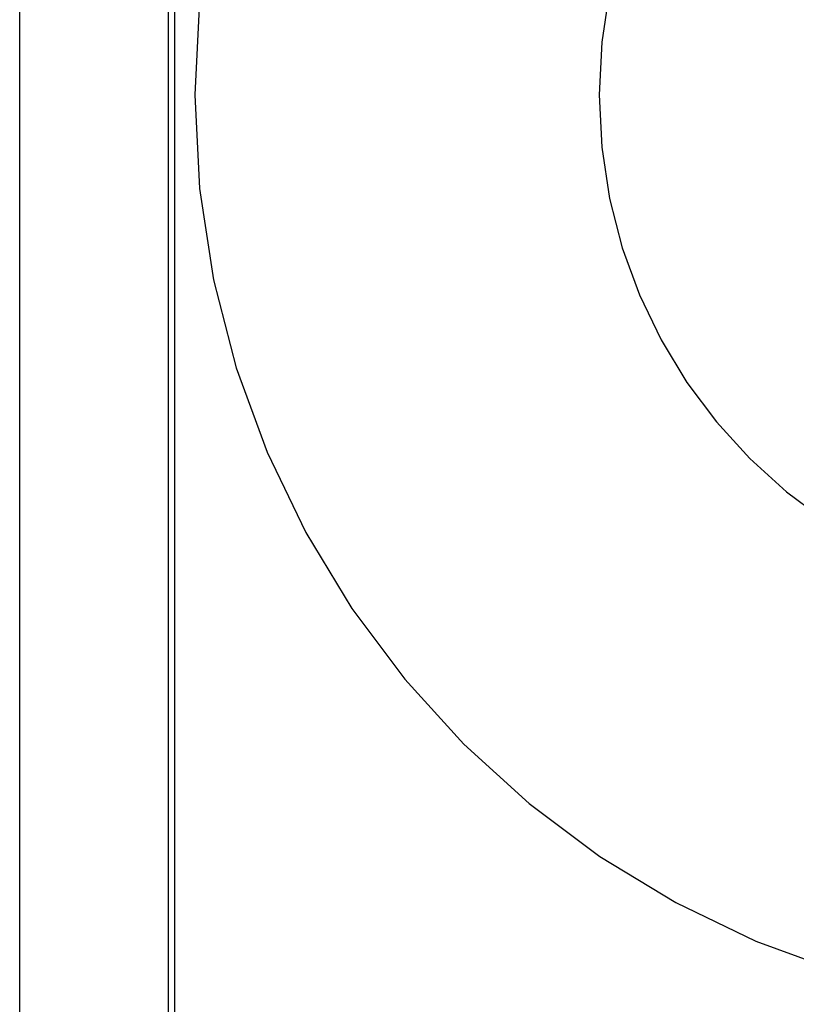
# Model space of a CAD drawing. Header units: inches. Extents: x 0 to 262, y 0 to 169.
# Tile 15 of 67: x 86.849 to 87.06, y 86.346 to 86.614. Entities that reach past the tile are written whole.
import ezdxf

# ---------------------------------------------------------------- set-up
doc = ezdxf.new("R2010")
doc.units = ezdxf.units.IN
doc.header["$LTSCALE"] = 14.384615
doc.header["$MEASUREMENT"] = 0
doc.linetypes.add('HIDDEN', pattern=[0.2, 0.1, -0.1])
doc.layers.add('DEFAULT_2', color=8, linetype='HIDDEN')

msp = doc.modelspace()

# ---------------------------------------------------------------- linework, layer by layer
at = {"layer": 'DEFAULT_2', "color": 8, "linetype": 'HIDDEN'}
for p, q in [((86.88924, 86.26415), (86.88924, 86.63915)), ((86.89095, 86.26415), (86.89095, 86.63915)), ((86.84877, 86.26758), (86.84877, 86.63572))]:
    msp.add_line(p, q, dxfattribs=at)
for radius in [0.25, 0.14]:
    msp.add_arc((87.14645, 86.59365), radius, 90, 270, dxfattribs=at)

doc.saveas('drawing.dxf')
